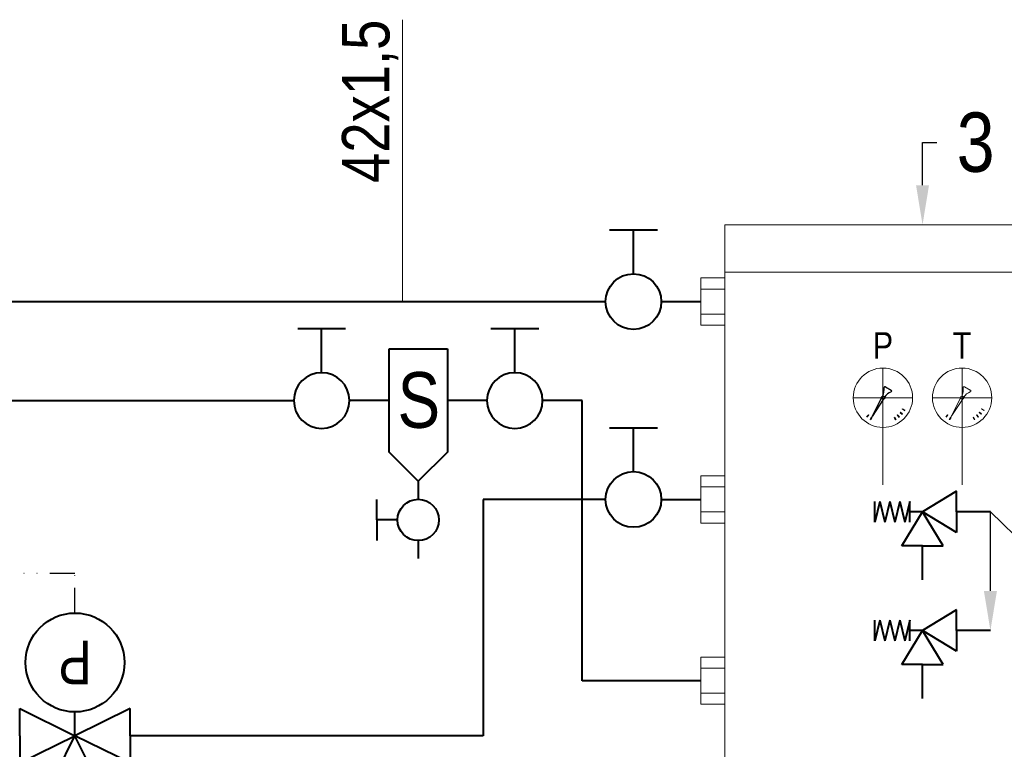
# Model space of a CAD drawing. Header units: centimetres. Extents: x 4745 to 39369, y 17389 to 19524.
# Tile 180 of 188: x 37217 to 37466, y 18341 to 18525. Entities that reach past the tile are written whole.
import ezdxf
from ezdxf import colors
from ezdxf.entities.mleader import LeaderData, LeaderLine
from ezdxf.enums import TextEntityAlignment as Align
from ezdxf.lldxf.tags import DXFTag
from ezdxf.math import Vec2, Vec3

# ---------------------------------------------------------------- set-up
doc = ezdxf.new("R2010")
doc.units = ezdxf.units.CM
doc.linetypes.add('DIVIDE2', pattern=[15.875, 6.35, -3.175, 0, -3.175, 0, -3.175])
for name, color, linetype, lineweight in [('CP_AXISHS', 7, 'DASHDOT', 9), ('Gruba', 7, 'Continuous', 40), ('IS_ARMATURA', 7, 'Continuous', 9), ('IS_gaz 2', 44, 'Continuous', 35), ('IS_Opis', 250, 'Continuous', 9), ('IS_Powrót', 5, 'DASH', 40), ('IS_sygnał', 210, 'DIVIDE2', 25), ('IS_Zasilanie', 1, 'SOLID', 40), ('IS_Zimna_woda', 5, 'SOLID', 40)]:
    doc.layers.add(name, color=color, linetype=linetype, lineweight=lineweight)
doc.layers.add('IS_Armatura_Therm', color=250, linetype='SOLID')
doc.layers.add('SIMBOLI IDRAULICI', color=7, linetype='Continuous')
doc.styles.add('styl1', font='ARIALN.TTF')
tags = doc.linetypes.add('DASH', pattern=[15, 10, -5]).pattern_tags.tags
tags[6:7] = [DXFTag(74, 4), DXFTag(75, 0), DXFTag(340, '0'), DXFTag(46, 0.0), DXFTag(50, 0.0), DXFTag(44, 0.0), DXFTag(45, 0.0)]
tags[4:5] = [DXFTag(74, 4), DXFTag(75, 0), DXFTag(340, '0'), DXFTag(46, 0.0), DXFTag(50, 0.0), DXFTag(44, 0.0), DXFTag(45, 0.0)]
tags = doc.linetypes.add('DASHDOT', pattern=[25.4, 12.7, -6.35, 0, -6.35]).pattern_tags.tags
tags[10:11] = [DXFTag(74, 4), DXFTag(75, 0), DXFTag(340, '0'), DXFTag(46, 1.0), DXFTag(50, 0.0), DXFTag(44, 0.0), DXFTag(45, 0.0)]
tags[8:9] = [DXFTag(74, 4), DXFTag(75, 0), DXFTag(340, '0'), DXFTag(46, 1.0), DXFTag(50, 0.0), DXFTag(44, 0.0), DXFTag(45, 0.0)]
tags[6:7] = [DXFTag(74, 4), DXFTag(75, 0), DXFTag(340, '0'), DXFTag(46, 1.0), DXFTag(50, 0.0), DXFTag(44, 0.0), DXFTag(45, 0.0)]
tags[4:5] = [DXFTag(74, 4), DXFTag(75, 0), DXFTag(340, '0'), DXFTag(46, 1.0), DXFTag(50, 0.0), DXFTag(44, 0.0), DXFTag(45, 0.0)]
tags = doc.linetypes.add('SOLID', pattern=[10, 10, 0]).pattern_tags.tags
tags[6:7] = [DXFTag(74, 4), DXFTag(75, 0), DXFTag(340, '0'), DXFTag(46, 0.0), DXFTag(50, 0.0), DXFTag(44, 0.0), DXFTag(45, 0.0)]
tags[4:5] = [DXFTag(74, 4), DXFTag(75, 0), DXFTag(340, '0'), DXFTag(46, 0.0), DXFTag(50, 0.0), DXFTag(44, 0.0), DXFTag(45, 0.0)]

# ---------------------------------------------------------------- blocks, each defined once
blk = doc.blocks.new('Buf')
at = {"layer": 'SIMBOLI IDRAULICI', "lineweight": 13}
for p, q in [((4574.74, -435.81), (4574.74, -609.42)), ((4574.74, -435.81), (4674.74, -435.81)), ((4674.74, -435.81), (4674.74, -609.42)), ((4574.74, -447.82), (4674.74, -447.82)), ((4568.71, -452.07), (4574.74, -452.07)), ((4680.77, -452.07), (4674.74, -452.07)), ((4568.71, -458.42), (4574.74, -458.42)), ((4680.77, -458.42), (4674.74, -458.42)), ((4680.77, -491), (4674.74, -491)), ((4680.77, -497.34), (4674.74, -497.34)), ((4568.71, -502.07), (4574.74, -502.07)), ((4568.71, -508.42), (4574.74, -508.42)), ((4568.71, -547.89), (4574.74, -547.89)), ((4680.77, -547.89), (4674.74, -547.89)), ((4568.71, -554.23), (4574.74, -554.23)), ((4680.77, -554.23), (4674.74, -554.23)), ((4568.71, -586.81), (4574.74, -586.81)), ((4680.77, -586.81), (4674.74, -586.81)), ((4568.71, -593.15), (4574.74, -593.15)), ((4680.77, -593.15), (4674.74, -593.15)), ((4574.74, -597.41), (4674.74, -597.41)), ((4574.74, -609.42), (4674.74, -609.42))]:
    blk.add_line(p, q, dxfattribs=at)
for points in [[(4574.74, -449.27), (4568.71, -449.27), (4568.71, -461.22), (4574.74, -461.22)], [(4674.74, -449.27), (4680.77, -449.27), (4680.77, -461.22), (4674.74, -461.22)], [(4674.74, -488.19), (4680.77, -488.19), (4680.77, -500.14), (4674.74, -500.14)], [(4574.74, -499.27), (4568.71, -499.27), (4568.71, -511.22), (4574.74, -511.22)], [(4574.74, -557.03), (4568.71, -557.03), (4568.71, -545.09), (4574.74, -545.09)], [(4674.74, -557.03), (4680.77, -557.03), (4680.77, -545.09), (4674.74, -545.09)], [(4574.74, -595.96), (4568.71, -595.96), (4568.71, -584.01), (4574.74, -584.01)], [(4674.74, -595.96), (4680.77, -595.96), (4680.77, -584.01), (4674.74, -584.01)]]:
    blk.add_lwpolyline(points, close=True, dxfattribs=at)
blk = doc.blocks.new('Zaworek')
at = {"layer": 'IS_Zimna_woda', "color": 18, "true_color": 0x000000}
for p, q in [((5.154, 1.717), (5.154, -1.717)), ((2, 0), (5.154, 0))]:
    blk.add_line(p, q, dxfattribs=at)
blk.add_circle((0, 0), 2, dxfattribs=at)
blk = doc.blocks.new('zaworppp')
at = {"layer": 'Gruba'}
for p, q in [((45479.86, 7300.58), (45472.98, 7300.58)), ((45472.98, 7300.58), (45479.86, 7286.6)), ((45479.86, 7300.58), (45486.74, 7300.58)), ((45486.74, 7300.58), (45479.86, 7286.6)), ((45465.89, 7286.6), (45465.89, 7293.48)), ((45465.89, 7293.48), (45479.86, 7286.6)), ((45493.84, 7293.48), (45479.86, 7286.6)), ((45493.84, 7286.6), (45493.84, 7293.48)), ((45465.89, 7286.6), (45465.89, 7279.72)), ((45465.89, 7279.72), (45479.86, 7286.6)), ((45493.84, 7279.72), (45479.86, 7286.6)), ((45479.86, 7286.6), (45479.86, 7280.6)), ((45493.84, 7286.6), (45493.84, 7279.72))]:
    blk.add_line(p, q, dxfattribs=at)
blk.add_circle((45479.86, 7268.1), 12.5, dxfattribs=at)
at = {"layer": 'IS_Zasilanie'}
blk.add_line((45465.89, 7286.56), (45465.44, 7286.56), dxfattribs=at)
at = {"layer": 'Gruba', "style": 'styl1'}
blk.add_text('P', height=11, dxfattribs=at).set_placement((45479.86, 7268.1), align=Align.MIDDLE_CENTER)
blk = doc.blocks.new('zaworbezp')
at = {"layer": 'IS_Zimna_woda', "color": 18, "true_color": 0x000000}
for p, q in [((9811.75, 1011.57), (9811.75, 1005.87)), ((9811.75, 1005.87), (9808.25, 1005.87)), ((9808.25, 1005.87), (9811.75, 1000.13)), ((9811.75, 1005.87), (9815.25, 1005.87)), ((9815.25, 1005.87), (9811.75, 1000.13)), ((9806.01, 1000.13), (9806.01, 1003.63)), ((9806.01, 1003.63), (9811.75, 1000.13)), ((9800.31, 1000.13), (9806.01, 1000.13)), ((9806.01, 1000.13), (9806.01, 996.63)), ((9806.01, 996.63), (9811.75, 1000.13)), ((9811.75, 1000.13), (9811.75, 997.98)), ((9810.01, 997.98), (9813.48, 997.98)), ((9813.48, 997.98), (9810.01, 997.14)), ((9813.48, 996.3), (9810.01, 997.14)), ((9813.48, 996.3), (9810.01, 995.46)), ((9813.48, 994.62), (9810.01, 995.46)), ((9813.48, 994.62), (9810.01, 993.78)), ((9813.48, 992.94), (9810.01, 993.78)), ((9813.48, 992.94), (9810.01, 992.1)), ((9810.01, 992.1), (9813.48, 992.1))]:
    blk.add_line(p, q, dxfattribs=at)
blk = doc.blocks.new('T')
for p, q in [((0.62, 24.78), (2.08, 23.94)), ((-2.75, 17.25), (-0.41, 21.88)), ((0.09, 21.59), (-2.75, 17.25)), ((-3.7, 17.69), (-4.14, 17.18)), ((-3.62, 17.62), (-4.05, 17.1)), ((-3.62, 17.62), (-3.7, 17.69)), ((3.62, 17.62), (3.7, 17.69)), ((3.62, 17.62), (4.05, 17.1)), ((3.7, 17.69), (4.14, 17.18)), ((4.32, 18.32), (4.4, 18.4)), ((4.32, 18.32), (4.84, 17.88)), ((4.4, 18.4), (4.91, 17.97)), ((4.84, 17.88), (4.91, 17.97)), ((4.9, 19.12), (4.96, 19.22)), ((4.9, 19.12), (5.49, 18.79)), ((4.96, 19.22), (5.54, 18.88)), ((5.49, 18.79), (5.54, 18.88)), ((-2.89, 17.12), (-3.23, 16.53)), ((-3.13, 16.48), (-3.23, 16.53)), ((-2.8, 17.06), (-3.13, 16.48)), ((-2.8, 17.06), (-2.89, 17.12)), ((2.8, 17.06), (2.89, 17.12)), ((2.8, 17.06), (3.13, 16.48)), ((2.89, 17.12), (3.23, 16.53)), ((3.13, 16.48), (3.23, 16.53)), ((4.05, 17.1), (4.14, 17.18))]:
    blk.add_line(p, q)
for centre, major_axis, start_param, end_param in [((0, 22.02), (0.308, 0.308), 5.497787, 11.780972), ((-3.34, 24.08), (-2.57, 2.57), 3.460412, 4.06239), ((0.5, 24.58), (-0.166, 0.166), -1.308966, 0.821497), ((3.43, 20.19), (-2.55, 2.55), -0.399985, 0.207792), ((1.97, 23.73), (0.166, 0.166), 4.412711, 6.545016)]:
    blk.add_ellipse(centre, major_axis=major_axis, ratio=1, start_param=start_param, end_param=end_param)
at = {"layer": 'CP_AXISHS'}
for p, q in [((0, 14.52), (0, 29.52)), ((-7.5, 22.02), (7.5, 22.02))]:
    blk.add_line(p, q, dxfattribs=at)
at = {"layer": 'IS_ARMATURA'}
blk.add_line((0, 0), (0, 14.52), dxfattribs=at)
at = {"layer": 'IS_ARMATURA', "lineweight": 18}
blk.add_circle((0, 22.02), 7.5, dxfattribs=at)
at = {"layer": 'IS_Armatura_Therm', "insert": (-7.5, 38.59), "char_height": 6.721, "attachment_point": 1, "style": 'styl1'}
blk.add_mtext_dynamic_manual_height_columns('\\pxqc;T', width=15, gutter_width=8.4, heights=[0], dxfattribs=at)
blk = doc.blocks.new('Manometrr')
for p, q in [((35871.37, 72787.05), (35872.84, 72786.21)), ((35868, 72779.52), (35870.34, 72784.15)), ((35870.84, 72783.86), (35868, 72779.52)), ((35867.05, 72779.96), (35866.62, 72779.45)), ((35867.14, 72779.89), (35866.71, 72779.37)), ((35867.14, 72779.89), (35867.05, 72779.96)), ((35874.37, 72779.89), (35874.46, 72779.96)), ((35874.37, 72779.89), (35874.8, 72779.37)), ((35874.46, 72779.96), (35874.89, 72779.45)), ((35875.08, 72780.58), (35875.15, 72780.67)), ((35875.08, 72780.58), (35875.6, 72780.15)), ((35875.15, 72780.67), (35875.67, 72780.24)), ((35875.6, 72780.15), (35875.67, 72780.24)), ((35875.66, 72781.39), (35875.71, 72781.49)), ((35875.66, 72781.39), (35876.24, 72781.05)), ((35875.71, 72781.49), (35876.3, 72781.15)), ((35876.24, 72781.05), (35876.3, 72781.15)), ((35867.86, 72779.39), (35867.52, 72778.8)), ((35867.62, 72778.74), (35867.52, 72778.8)), ((35867.96, 72779.33), (35867.62, 72778.74)), ((35867.96, 72779.33), (35867.86, 72779.39)), ((35873.55, 72779.33), (35873.65, 72779.39)), ((35873.55, 72779.33), (35873.89, 72778.74)), ((35873.65, 72779.39), (35873.99, 72778.8)), ((35873.89, 72778.74), (35873.99, 72778.8)), ((35874.8, 72779.37), (35874.89, 72779.45))]:
    blk.add_line(p, q)
for centre, major_axis, start_param, end_param in [((35871.26, 72786.85), (-0.166, 0.166), -1.308966, 0.821497), ((35870.75, 72784.29), (0.308, 0.308), 5.497787, 11.780972), ((35867.42, 72786.35), (-2.57, 2.57), 3.460412, 4.06239), ((35874.19, 72782.46), (-2.55, 2.55), -0.399985, 0.207792), ((35872.72, 72786), (0.166, 0.166), 4.412711, 6.545016)]:
    blk.add_ellipse(centre, major_axis=major_axis, ratio=1, start_param=start_param, end_param=end_param)
at = {"layer": 'CP_AXISHS'}
for p, q in [((35870.75, 72776.79), (35870.75, 72791.79)), ((35863.25, 72784.29), (35878.25, 72784.29))]:
    blk.add_line(p, q, dxfattribs=at)
at = {"layer": 'IS_ARMATURA'}
blk.add_line((35870.75, 72762.27), (35870.75, 72776.79), dxfattribs=at)
at = {"layer": 'IS_ARMATURA', "lineweight": 18}
blk.add_circle((35870.75, 72784.29), 7.5, dxfattribs=at)
at = {"layer": 'IS_Armatura_Therm', "insert": (35863.25, 72800.86), "char_height": 6.721, "attachment_point": 1, "style": 'styl1'}
blk.add_mtext_dynamic_manual_height_columns('\\pxqc;P', width=15, gutter_width=8.4, heights=[0], dxfattribs=at)
blk = doc.blocks.new('Separator')
at = {"layer": 'IS_Zimna_woda', "color": 18, "true_color": 0x000000}
for p, q in [((54943.13, 76694.45), (54957.96, 76694.45)), ((54943.13, 76686.06), (54943.13, 76694.45)), ((54957.96, 76694.45), (54962.15, 76690.26)), ((54962.15, 76690.26), (54957.96, 76686.06)), ((54962.15, 76690.26), (54964.75, 76690.26)), ((54970.68, 76690.26), (54973.27, 76690.26)), ((54967.71, 76687.29), (54967.71, 76684.32)), ((54957.96, 76686.06), (54943.13, 76686.06)), ((54967.71, 76684.32), (54964.75, 76684.32)), ((54967.71, 76684.32), (54970.68, 76684.32))]:
    blk.add_line(p, q, dxfattribs=at)
blk.add_circle((54967.71, 76690.26), 2.97, dxfattribs=at)
at = {"layer": 'IS_Zimna_woda', "color": 18, "true_color": 0x000000, "insert": (54950.52, 76690.35), "char_height": 8, "attachment_point": 5, "rotation": 90, "style": 'styl1'}
blk.add_mtext_dynamic_manual_height_columns('\\pxqc;S', width=8.2982, gutter_width=12.5, heights=[14.83], dxfattribs=at)

msp = doc.modelspace()

# ---------------------------------------------------------------- linework, layer by layer
at = {"layer": 'IS_Opis'}
msp.add_line((37313.89, 18453.84), (37313.89, 18525.12), dxfattribs=at)
at = {"layer": 'IS_Powrót'}
for p, q in [((36998.58, 18428.84), (37286.39, 18428.84)), ((37310.46, 18428.84), (37300.46, 18428.84)), ((37335.21, 18428.84), (37325.21, 18428.84)), ((37359.28, 18428.84), (37349.28, 18428.84)), ((37359.28, 18358.02), (37359.28, 18428.84)), ((37389.28, 18358.02), (37359.28, 18358.02))]:
    msp.add_line(p, q, dxfattribs=at)
at = {"layer": 'IS_sygnał'}
for p, q in [((37231.07, 18385.1), (36949.34, 18385.1)), ((37231.07, 18375.1), (37231.07, 18385.1))]:
    msp.add_line(p, q, dxfattribs=at)
at = {"layer": 'IS_Zasilanie'}
for p, q in [((37023.58, 18453.91), (37365.21, 18453.84)), ((37379.28, 18453.84), (37389.28, 18453.84)), ((37365.21, 18403.84), (37334.28, 18403.84)), ((37334.28, 18403.84), (37334.28, 18344.1)), ((37379.28, 18403.84), (37389.28, 18403.84)), ((37334.28, 18344.1), (37245.05, 18344.1))]:
    msp.add_line(p, q, dxfattribs=at)

# ---------------------------------------------------------------- block references
for name, p in [('Buf', (32820.58, 18909.09)), ('Manometrr', (1564.56, -54354.74))]:
    msp.add_blockref(name, p)
at = {"layer": 'IS_ARMATURA'}
msp.add_blockref('T', (37455.31, 18407.53), dxfattribs=at)
at = {"layer": 'IS_gaz 2', "color": 18, "true_color": 0x000000, "xscale": -3.517579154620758, "yscale": 3.517579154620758, "zscale": 3.517579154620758, "rotation": 270}
for p in [(37293.42, 18428.84), (37342.25, 18428.84)]:
    msp.add_blockref('Zaworek', p, dxfattribs=at)
at = {"layer": 'IS_Powrót', "rotation": 270}
for name, p, xscale, yscale, zscale in [('Separator', (-97564.19, 115075.28), 1.758789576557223, 1.758789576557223, 1.758789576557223), ('zaworbezp', (35945.12, 3683.07), -1.5, 1.5, 1.5), ('zaworbezp', (35945.12, 3653.07), -1.5, 1.5, 1.5)]:
    msp.add_blockref(name, p, dxfattribs=dict(at, xscale=xscale, yscale=yscale, zscale=zscale))
at = {"layer": 'IS_Powrót', "rotation": 180}
msp.add_blockref('zaworppp', (82710.94, 25630.71), dxfattribs=at)
at = {"layer": 'IS_Zimna_woda', "xscale": 3.517579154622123, "yscale": 3.517579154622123, "zscale": 3.517579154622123, "rotation": 90}
for p in [(37372.25, 18453.84), (37372.25, 18403.84)]:
    msp.add_blockref('Zaworek', p, dxfattribs=at)

# ---------------------------------------------------------------- texts
at = {"layer": 'IS_Opis', "insert": (37298.57, 18525.12), "char_height": 12, "attachment_point": 3, "rotation": 90, "style": 'styl1'}
msp.add_mtext_dynamic_manual_height_columns('42x1,5', width=107.9794, gutter_width=12.5, heights=[0], dxfattribs=at)

# ---------------------------------------------------------------- leaders
at = {"layer": 'IS_Opis'}
ml = msp.add_multileader_mtext('Standard', dxfattribs=at)
ml.set_content('3', color=256, style='styl1')
ml.set_leader_properties()
ml.build(insert=Vec2(0, 0))
ml.multileader.update_dxf_attribs({"dogleg_length": 5, "arrow_head_size": 10})
ctx = ml.context
ctx.base_point, ctx.char_height, ctx.arrow_head_size, ctx.landing_gap_size, ctx.plane_origin = Vec3(37448.96, 18494.03), 15, 10, 5, Vec3(37486.56, 18475.45)
notes = []
notes.append((ctx, [(1, (1, 1, 0), (37445.31, 18494.03), (1, 0), 3.65, [(0, [(37445.31, 18473.28)], 0, [])])]))
ctx.mtext.insert, ctx.mtext.width, ctx.mtext.flow_direction = Vec3(37453.96, 18501.66), 7.1427, 5
ml = msp.add_multileader_mtext('Standard', dxfattribs=at)
ml.set_content('9', color=256, style='styl1')
ml.set_leader_properties()
ml.build(insert=Vec2(0, 0))
ml.multileader.update_dxf_attribs({"dogleg_length": 5, "arrow_head_size": 10})
ctx = ml.context
ctx.base_point, ctx.char_height, ctx.arrow_head_size, ctx.landing_gap_size, ctx.plane_origin = Vec3(37480.58, 18386.56), 15, 10, 5, Vec3(37513.11, 18366.62)
notes.append((ctx, [(1, (1, 1, 0), (37476.93, 18386.56), (1, 0), 3.65, [(1, [(37462.47, 18370.69), (37462.47, 18400.69)], 0, [])])]))
ctx.mtext.insert, ctx.mtext.width, ctx.mtext.flow_direction = Vec3(37485.58, 18394.19), 7.1427, 5
for ctx, leaders in notes:
    for number, flags, end, landing, length, lines in leaders:
        leader = LeaderData()
        leader.index, (leader.has_last_leader_line, leader.has_dogleg_vector, leader.attachment_direction) = number, flags
        leader.last_leader_point, leader.dogleg_vector, leader.dogleg_length = Vec3(end), Vec3(landing), length
        for number, points, colour, breaks in lines:
            line = LeaderLine()
            line.index, line.vertices, line.color, line.breaks = number, Vec3.list(points), colors.encode_raw_color(colour), breaks
            leader.lines.append(line)
        ctx.leaders.append(leader)

doc.saveas('drawing.dxf')
